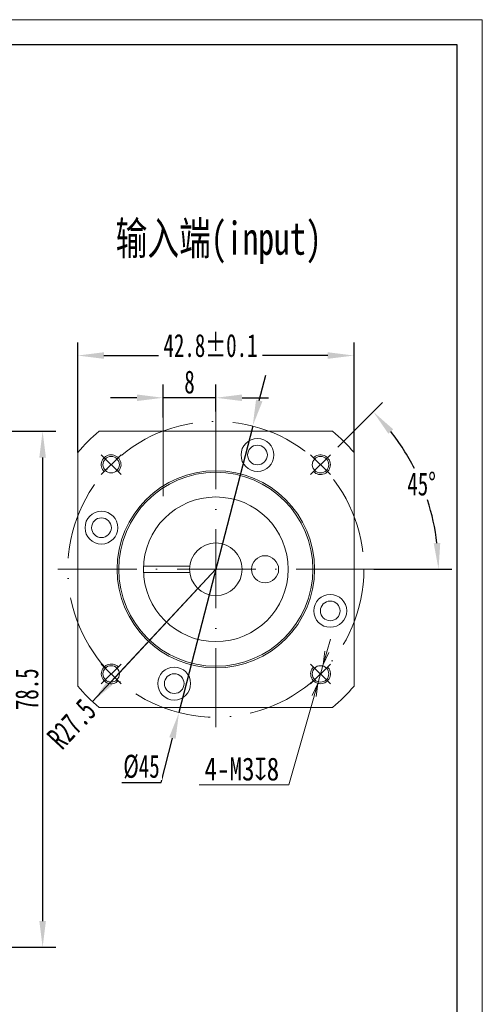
# Model space of a CAD drawing. Header units: millimetres. Extents: x 1414 to 1733, y 1047 to 1273.
# Tile 6 of 6: x 1663 to 1733, y 1123 to 1273. Entities that reach past the tile are written whole.
import ezdxf

# ---------------------------------------------------------------- set-up
doc = ezdxf.new("R2010")
doc.units = ezdxf.units.MM
doc.header["$PDSIZE"] = -5
doc.linetypes.add('ACAD_ISO10W100', pattern=[18, 12, -3, 0, -3])
doc.layers.get('0').update_dxf_attribs({"lineweight": 18})
doc.layers.get('Defpoints').update_dxf_attribs({"lineweight": 18})
doc.layers.add('1轮廓实线层', color=7, linetype='Continuous')
doc.layers.add('7标注层', color=4, linetype='Continuous')
for name, color, linetype, lineweight in [('中心线层', 7, 'ACAD_ISO10W100', 20), ('图框_外框线', 7, 'Continuous', 18), ('尺寸线层', 3, 'Continuous', 18), ('细实线层', 7, 'Continuous', 18)]:
    doc.layers.add(name, color=color, linetype=linetype, lineweight=lineweight)
doc.styles.add('PC_TEXTSTYLE', font='ISOCP.SHX', dxfattribs={"width": 0.707, "bigfont": 'GBCBIG.SHX'})
doc.styles.add('宋体', font='txt', dxfattribs={"width": 0.8})
doc.styles.add('标准', font='txt', dxfattribs={"width": 0.667})
doc.dimstyles.new('GB_尺寸', dxfattribs={"dimtxt": 3.5, "dimasz": 4, "dimexe": 2, "dimexo": 0, "dimtad": 1, "dimdsep": 46, "dimtxsty": '标准', "dimblk": '_CAXARROW', "dimcen": 0, "dimdle": 6, "dimazin": 2, "dimtfac": 0.707107, "dimtdec": 3, "dimtmove": 2, "dimatfit": 3, "dimfxl": 1, "dimfrac": 2, "dimtolj": 1, "dimarcsym": 1})
doc.dimstyles.new('标准', dxfattribs={"dimtxt": 3.5, "dimasz": 4, "dimexe": 2, "dimexo": 0, "dimtad": 1, "dimdsep": 46, "dimtxsty": '标准', "dimblk": '_CAXARROW', "dimcen": 0, "dimdle": 6, "dimazin": 2, "dimtfac": 0.707107, "dimtdec": 3, "dimtmove": 2, "dimatfit": 3, "dimfxl": 1, "dimfrac": 2, "dimtolj": 1, "dimarcsym": 1})
doc.dimstyles.new('螺孔(M8-7H)', dxfattribs={"dimtxt": 3.5, "dimasz": 2, "dimexe": 1.25, "dimexo": 3, "dimtad": 1, "dimtoh": 1, "dimdec": 4, "dimdsep": 46, "dimtxsty": '宋体', "dimblk": 'OPEN', "dimcen": 3, "dimclrd": 3, "dimclre": 3, "dimclrt": 2, "dimadec": 0, "dimazin": 0, "dimtm": 1e-09, "dimtfac": 1, "dimtdec": 4, "dimtmove": 0, "dimatfit": 3, "dimldrblk": 'OPEN', "dimfxl": 1, "dimtfill": 1, "dimtfillclr": 256, "dimlwd": 9, "dimlwe": 9, "dimarcsym": 0})

# ---------------------------------------------------------------- blocks, each defined once
blk = doc.blocks.new('_CAXARROW')
blk.add_hatch(color=0).paths.add_polyline_path([(0, 0), (-1, 0.125), (-1, -0.125)], flags=0)
blk = doc.blocks.new('*D32')
at = {"layer": 'Defpoints', "color": 0}
for p in [(1711.36, 1207.83), (1706.77, 1203.23), (1668.8, 1189.27), (1716.8, 1189.27)]:
    blk.add_point(p, dxfattribs=at)
at = {"layer": '尺寸线层', "color": 0, "lineweight": -2}
for p, q in [((1711.36, 1207.83), (1718.15, 1214.62)), ((1716.8, 1189.27), (1728.65, 1189.27))]:
    blk.add_line(p, q, dxfattribs=at)
for start, end in [(26.9262, 38.2258), (6.7742, 18.2114)]:
    blk.add_arc((1692.8, 1189.27), 33.85, start, end, dxfattribs=at)
at = {"layer": '尺寸线层', "color": 0, "lineweight": -2, "xscale": 4, "yscale": 4, "zscale": 4}
for p, rotation in [((1716.74, 1213.21), 131.6129178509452), ((1726.65, 1189.27), 273.387082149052)]:
    blk.add_blockref('_CAXARROW', p, dxfattribs=dict(at, rotation=rotation))
at = {"layer": '尺寸线层', "color": 0, "insert": (1724.08, 1202.22), "char_height": 3.5, "attachment_point": 5, "style": '标准', "bg_fill": 3, "box_fill_scale": 1.1, "bg_fill_color": 257, "bg_fill_transparency": 0}
blk.add_mtext('\\A1;45%%d', dxfattribs=at)
at = {"layer": 'Defpoints', "color": 0}
blk.add_point((1724.08, 1202.22), dxfattribs=at)
blk = doc.blocks.new('*D33')
at = {"layer": 'Defpoints', "color": 0}
blk.add_point((1692.8, 1189.27), dxfattribs=at)
at = {"layer": '尺寸线层', "color": 0, "lineweight": -2}
blk.add_line((1676.78, 1172.07), (1692.8, 1189.27), dxfattribs=at)
at = {"layer": '尺寸线层', "color": 0, "insert": (1670.88, 1165.74), "char_height": 3.5, "attachment_point": 5, "rotation": 47.0336, "style": '标准', "bg_fill": 3, "box_fill_scale": 1.1, "bg_fill_color": 257, "bg_fill_transparency": 0}
blk.add_mtext('\\A1;R27.5', dxfattribs=at)
at = {"layer": 'Defpoints', "color": 0}
blk.add_point((1674.06, 1169.15), dxfattribs=at)
at = {"layer": '尺寸线层', "color": 0, "lineweight": -2}
blk.add_line((1692.8, 1189.27), (1674.06, 1169.15), dxfattribs=at)
at = {"layer": '尺寸线层', "color": 0, "lineweight": -2, "xscale": 4, "yscale": 4, "zscale": 4, "rotation": 227.0335635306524}
blk.add_blockref('_CAXARROW', (1674.06, 1169.15), dxfattribs=at)
blk = doc.blocks.new('*D34')
at = {"layer": 'Defpoints', "color": 0}
for p in [(1698.4, 1211.06), (1687.2, 1167.48)]:
    blk.add_point(p, dxfattribs=at)
at = {"layer": '尺寸线层', "color": 0, "lineweight": -2}
for p, q in [((1699.4, 1214.93), (1700.39, 1218.81)), ((1698.4, 1211.06), (1687.2, 1167.48)), ((1684.47, 1156.85), (1686.2, 1163.6)), ((1678.52, 1156.85), (1684.47, 1156.85))]:
    blk.add_line(p, q, dxfattribs=at)
at = {"layer": '尺寸线层', "color": 0, "lineweight": -2, "xscale": 4, "yscale": 4, "zscale": 4}
for p, rotation in [((1698.4, 1211.06), 255.5850312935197), ((1687.2, 1167.48), 75.58503129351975)]:
    blk.add_blockref('_CAXARROW', p, dxfattribs=dict(at, rotation=rotation))
at = {"layer": '尺寸线层', "color": 0, "insert": (1681.5, 1159.23), "char_height": 3.5, "attachment_point": 5, "style": '标准', "bg_fill": 3, "box_fill_scale": 1.1, "bg_fill_color": 257, "bg_fill_transparency": 0}
blk.add_mtext('\\A1;%%C45', dxfattribs=at)
blk = doc.blocks.new('*D35')
at = {"layer": 'Defpoints', "color": 0}
for p in [(1684.8, 1215.36), (1692.8, 1213.27), (1684.8, 1212.38)]:
    blk.add_point(p, dxfattribs=at)
at = {"layer": '尺寸线层', "color": 0, "lineweight": -2}
for p, q in [((1684.8, 1212.38), (1684.8, 1217.36)), ((1692.8, 1213.27), (1692.8, 1217.36)), ((1680.8, 1215.36), (1676.8, 1215.36)), ((1692.8, 1215.36), (1684.8, 1215.36)), ((1696.8, 1215.36), (1700.8, 1215.36))]:
    blk.add_line(p, q, dxfattribs=at)
at = {"layer": '尺寸线层', "color": 0, "lineweight": -2, "xscale": 4, "yscale": 4, "zscale": 4}
blk.add_blockref('_CAXARROW', (1684.8, 1215.36), dxfattribs=at)
at = {"layer": '尺寸线层', "color": 0, "lineweight": -2, "xscale": 4, "yscale": 4, "zscale": 4, "rotation": 180}
blk.add_blockref('_CAXARROW', (1692.8, 1215.36), dxfattribs=at)
at = {"layer": '尺寸线层', "color": 0, "insert": (1688.8, 1217.74), "char_height": 3.5, "attachment_point": 5, "style": '标准', "bg_fill": 3, "box_fill_scale": 1.1, "bg_fill_color": 257, "bg_fill_transparency": 0}
blk.add_mtext('\\A1;8', dxfattribs=at)
blk = doc.blocks.new('*D37')
at = {"layer": 'Defpoints', "color": 0}
for p in [(1625.62, 1210.27), (1639.62, 1131.77), (1666.47, 1131.77)]:
    blk.add_point(p, dxfattribs=at)
at = {"layer": '尺寸线层', "color": 0, "lineweight": -2}
for p, q in [((1625.62, 1210.27), (1668.47, 1210.27)), ((1666.47, 1206.27), (1666.47, 1135.77)), ((1639.62, 1131.77), (1668.47, 1131.77))]:
    blk.add_line(p, q, dxfattribs=at)
at = {"layer": '尺寸线层', "color": 0, "lineweight": -2, "xscale": 4, "yscale": 4, "zscale": 4}
for p, rotation in [((1666.47, 1210.27), 90), ((1666.47, 1131.77), 270)]:
    blk.add_blockref('_CAXARROW', p, dxfattribs=dict(at, rotation=rotation))
at = {"layer": '尺寸线层', "color": 0, "insert": (1664.09, 1171.02), "char_height": 3.5, "attachment_point": 5, "rotation": 90, "style": '标准', "bg_fill": 3, "box_fill_scale": 1.1, "bg_fill_color": 257, "bg_fill_transparency": 0}
blk.add_mtext('\\A1;78.5', dxfattribs=at)
blk = doc.blocks.new('*D47')
at = {"layer": 'Defpoints', "color": 0}
for p in [(1713.8, 1221.78), (1671.8, 1207.02), (1713.8, 1207.02)]:
    blk.add_point(p, dxfattribs=at)
at = {"layer": '尺寸线层', "color": 0, "lineweight": -2}
for p, q in [((1671.8, 1207.02), (1671.8, 1223.78)), ((1713.8, 1207.02), (1713.8, 1223.78)), ((1675.8, 1221.78), (1684.09, 1221.78)), ((1709.8, 1221.78), (1699.9, 1221.78))]:
    blk.add_line(p, q, dxfattribs=at)
at = {"layer": '尺寸线层', "color": 0, "lineweight": -2, "xscale": 4, "yscale": 4, "zscale": 4, "rotation": 180}
blk.add_blockref('_CAXARROW', (1671.8, 1221.78), dxfattribs=at)
at = {"layer": '尺寸线层', "color": 0, "lineweight": -2, "xscale": 4, "yscale": 4, "zscale": 4}
blk.add_blockref('_CAXARROW', (1713.8, 1221.78), dxfattribs=at)
at = {"layer": '尺寸线层', "color": 0, "insert": (1691.99, 1223.29), "char_height": 3.5, "attachment_point": 5, "style": '标准', "bg_fill": 3, "box_fill_scale": 1.1, "bg_fill_color": 257, "bg_fill_transparency": 0}
blk.add_mtext('\\A1;\\A1;42.8{\\H1x;%%P0.1}', dxfattribs=at)
blk = doc.blocks.new('_Open')
at = {"color": 0, "linetype": 'ByBlock', "lineweight": -2}
for p, q in [((-1, 0.167), (0, 0)), ((-1, -0.167), (0, 0)), ((0, 0), (-1, 0))]:
    blk.add_line(p, q, dxfattribs=at)
blk = doc.blocks.new('*D48')
at = {"layer": '1轮廓实线层', "color": 3, "lineweight": 9}
for p, q in [((1709.67, 1176.72), (1710.22, 1178.65)), ((1709.12, 1174.8), (1708.3, 1171.92)), ((1703.88, 1156.46), (1707.75, 1169.99)), ((1690.26, 1156.46), (1703.88, 1156.46))]:
    blk.add_line(p, q, dxfattribs=at)
at = {"layer": 'Defpoints', "color": 0}
for p in [(1709.12, 1174.8), (1708.3, 1171.92)]:
    blk.add_point(p, dxfattribs=at)
at = {"layer": '1轮廓实线层', "color": 3, "lineweight": 9, "xscale": 2, "yscale": 2, "zscale": 2}
for p, rotation in [((1709.12, 1174.8), 254.0304225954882), ((1708.3, 1171.92), 74.03042259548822)]:
    blk.add_blockref('_Open', p, dxfattribs=dict(at, rotation=rotation))
at = {"layer": '1轮廓实线层', "color": 2, "insert": (1696.75, 1158.87), "char_height": 3.5, "attachment_point": 5, "style": '宋体', "bg_fill": 3, "box_fill_scale": 1.1, "bg_fill_color": 257, "bg_fill_transparency": 0}
blk.add_mtext('4-M3{\\famgdt|b0|i0|c0|p0;x}{8}', dxfattribs=at)

msp = doc.modelspace()

# ---------------------------------------------------------------- linework, layer by layer
at = {"layer": '中心线层'}
for p, q in [((1692.801, 1165.26924), (1692.801, 1213.26924)), ((1684.801, 1212.37652), (1684.801, 1198.89764)), ((1668.801, 1189.26924), (1716.801, 1189.26924)), ((1710.21351, 1174.86194), (1707.2083, 1171.85673)), ((1707.2083, 1174.86194), (1710.21351, 1171.85673))]:
    msp.add_line(p, q, dxfattribs=at)
at = {"layer": '图框_外框线', "color": 3}
msp.add_lwpolyline([(1414.20926, 1047.22146), (1733.29954, 1047.22146), (1733.29954, 1272.86388), (1414.20926, 1272.86388)], close=True, dxfattribs=at)
at = {"layer": '图框_外框线', "color": 3, "lineweight": 25}
msp.add_lwpolyline([(1433.20273, 1051.02016), (1729.50085, 1051.02016), (1729.50085, 1269.06518), (1433.20273, 1269.06518)], close=True, dxfattribs=at)
at = {"layer": '尺寸线层'}
msp.add_lwpolyline([(1684.67703, 1224.43521), (1684.67703, 1222.28105), (1686.81664, 1222.28105), (1686.81664, 1224.43521)], close=True, dxfattribs=at)
msp.add_arc((1708.7109, 1173.35933), 1.5, 135, 46.9102132, dxfattribs=at)
at = {"layer": '细实线层'}
for p, q in [((1675.04567, 1210.26924), (1710.55628, 1210.26924)), ((1671.801, 1171.5139), (1671.801, 1207.02452)), ((1713.801, 1207.02457), (1713.801, 1171.51396)), ((1681.81145, 1189.76924), (1688.83238, 1189.76924)), ((1681.81145, 1188.76924), (1688.83238, 1188.76924)), ((1710.55634, 1168.26924), (1675.04572, 1168.26924))]:
    msp.add_line(p, q, dxfattribs=at)
for centre, radius in [((1699.12837, 1206.65355), 2.5), ((1699.12837, 1206.65355), 1.5), ((1692.801, 1189.26924), 15), ((1692.801, 1189.26924), 14.75), ((1692.801, 1189.26924), 11), ((1675.41669, 1195.59661), 2.5), ((1675.41669, 1195.59661), 1.5), ((1692.801, 1189.26924), 4), ((1710.18532, 1182.94186), 2.5), ((1710.18532, 1182.94186), 1.5), ((1686.47363, 1171.88492), 2.5), ((1708.7109, 1173.35933), 1.25), ((1686.47363, 1171.88492), 1.5)]:
    msp.add_circle(centre, radius, dxfattribs=at)
for start, end in [(130.214171, 139.785829), (40.214171, 49.785829), (220.214171, 229.785829), (310.214171, 319.785829)]:
    msp.add_arc((1692.801, 1189.26924), 27.5, start, end, dxfattribs=at)

# ---------------------------------------------------------------- texts
at = {"layer": '7标注层', "color": 0, "insert": (1677.57316, 1242.11444), "char_height": 5, "width": 57.2833166, "attachment_point": 1, "style": 'PC_TEXTSTYLE'}
msp.add_mtext('{\\fSimHei|b0|i0|c134|p2;输入端(input)}', dxfattribs=at)

# ---------------------------------------------------------------- next in the draw order: dimensions: what is measured, and where the dimension line sits
at = {"layer": '尺寸线层'}
dim = msp.add_angular_dim_2l(base=(1724.07585, 1202.2237), line1=((1711.36256, 1207.83079), (1706.76636, 1203.2346)), line2=((1668.801, 1189.26924), (1716.801, 1189.26924)), dimstyle='标准', override={"dimtad": 0, "dimtih": 1, "dimtoh": 1, "dimsah": 1, "dimtfill": 1, "dimtzin": 0}, dxfattribs=at)
dim.commit()
dim.dimension.update_dxf_attribs({"geometry": '*D32', "text_midpoint": (1724.07585, 1202.2237)})

# ---------------------------------------------------------------- next in the draw order: linework, layer by layer
at = {"layer": '中心线层'}
for p, q in [((1707.2083, 1206.68174), (1710.21351, 1203.67654)), ((1707.2083, 1203.67654), (1710.21351, 1206.68174))]:
    msp.add_line(p, q, dxfattribs=at)
at = {"layer": '尺寸线层'}
msp.add_arc((1708.7109, 1205.17914), 1.5, 225, 136.9102132, dxfattribs=at)
at = {"layer": '细实线层'}
msp.add_circle((1708.7109, 1205.17914), 1.25, dxfattribs=at)

# ---------------------------------------------------------------- next in the draw order: dimensions: what is measured, and where the dimension line sits
at = {"layer": '尺寸线层'}
dim = msp.add_radius_dim(center=(1692.801, 1189.26924), mpoint=(1674.05783, 1169.14603), dimstyle='标准', override={"dimpost": 'R<>', "dimsah": 1, "dimtfill": 1, "dimtzin": 0}, dxfattribs=at)
dim.commit()
dim.dimension.update_dxf_attribs({"geometry": '*D33', "text_midpoint": (1670.8827, 1165.73712), "dimtype": 164})

# ---------------------------------------------------------------- next in the draw order: linework, layer by layer
at = {"layer": '中心线层'}
msp.add_circle((1692.801, 1189.26924), 22.5, dxfattribs=at)

# ---------------------------------------------------------------- next in the draw order: dimensions: what is measured, and where the dimension line sits
at = {"layer": '尺寸线层'}
dim = msp.add_linear_dim(base=(1666.46898, 1131.76924), p1=(1625.62332, 1210.26924), p2=(1639.62332, 1131.76924), angle=270, dimstyle='标准', override={"dimsah": 1, "dimtfill": 1, "dimtzin": 0}, dxfattribs=at)
dim.commit()
dim.dimension.update_dxf_attribs({"geometry": '*D37', "text_midpoint": (1664.09398, 1171.01924)})

# ---------------------------------------------------------------- next in the draw order: dimensions: what is measured, and where the dimension line sits
dim = msp.add_diameter_dim_2p(p1=(1698.40222, 1211.0609), p2=(1687.19979, 1167.47758), dimstyle='标准', override={"dimtoh": 1, "dimpost": '%%C<>', "dimsah": 1, "dimtmove": 1, "dimtfill": 1, "dimtzin": 0}, dxfattribs=at)
dim.commit()
dim.dimension.update_dxf_attribs({"geometry": '*D34', "text_midpoint": (1684.46825, 1156.85047), "dimtype": 163})

# ---------------------------------------------------------------- next in the draw order: linework, layer by layer
at = {"layer": '中心线层'}
for p, q in [((1675.3885, 1203.67654), (1678.3937, 1206.68174)), ((1678.3937, 1203.67654), (1675.3885, 1206.68174)), ((1678.3937, 1171.85673), (1675.3885, 1174.86194)), ((1678.3937, 1174.86194), (1675.3885, 1171.85673))]:
    msp.add_line(p, q, dxfattribs=at)
at = {"layer": '尺寸线层'}
for centre, start, end in [((1676.8911, 1205.17914), 315, 226.9102132), ((1676.8911, 1173.35933), 45, 316.9102132)]:
    msp.add_arc(centre, 1.5, start, end, dxfattribs=at)
at = {"layer": '细实线层'}
for centre, radius in [((1676.8911, 1205.17914), 1.25), ((1700.27858, 1189.26924), 2.06597), ((1676.8911, 1173.35933), 1.25)]:
    msp.add_circle(centre, radius, dxfattribs=at)

# ---------------------------------------------------------------- next in the draw order: dimensions: what is measured, and where the dimension line sits
at = {"layer": '1轮廓实线层', "color": 7}
dim = msp.add_diameter_dim_2p(p1=(1709.1236, 1174.80145), p2=(1708.29821, 1171.91722), text='4-M<>{\\famgdt|b0|i0|c0|p0;x}{8}', dimstyle='螺孔(M8-7H)', override={"dimpost": '<>', "dimcen": 0, "dimtvp": 0.1}, dxfattribs=at)
dim.commit()
dim.dimension.update_dxf_attribs({"geometry": '*D48', "text_midpoint": (1696.75343, 1156.46072), "dimtype": 163})
at = {"layer": '尺寸线层'}
dim = msp.add_linear_dim(base=(1684.801, 1215.36047), p1=(1692.801, 1213.26924), p2=(1684.801, 1212.37652), dimstyle='标准', override={"dimsah": 1, "dimtfill": 1, "dimtzin": 0}, dxfattribs=at)
dim.commit()
dim.dimension.update_dxf_attribs({"geometry": '*D35', "text_midpoint": (1688.801, 1217.73547)})

# ---------------------------------------------------------------- next in the draw order: dimensions: what is measured, and where the dimension line sits
dim = msp.add_linear_dim(base=(1713.801, 1221.78153), p1=(1671.801, 1207.02452), p2=(1713.801, 1207.02452), text='\\A1;42.8{\\H1x;%%P0.1}', dimstyle='GB_尺寸', override={"dimsah": 1, "dimtfac": 1, "dimtfill": 1, "dimtzin": 0}, dxfattribs=at)
dim.commit()
dim.dimension.update_dxf_attribs({"geometry": '*D47', "text_midpoint": (1691.9939, 1223.29278), "dimtype": 160})

doc.saveas('drawing.dxf')
